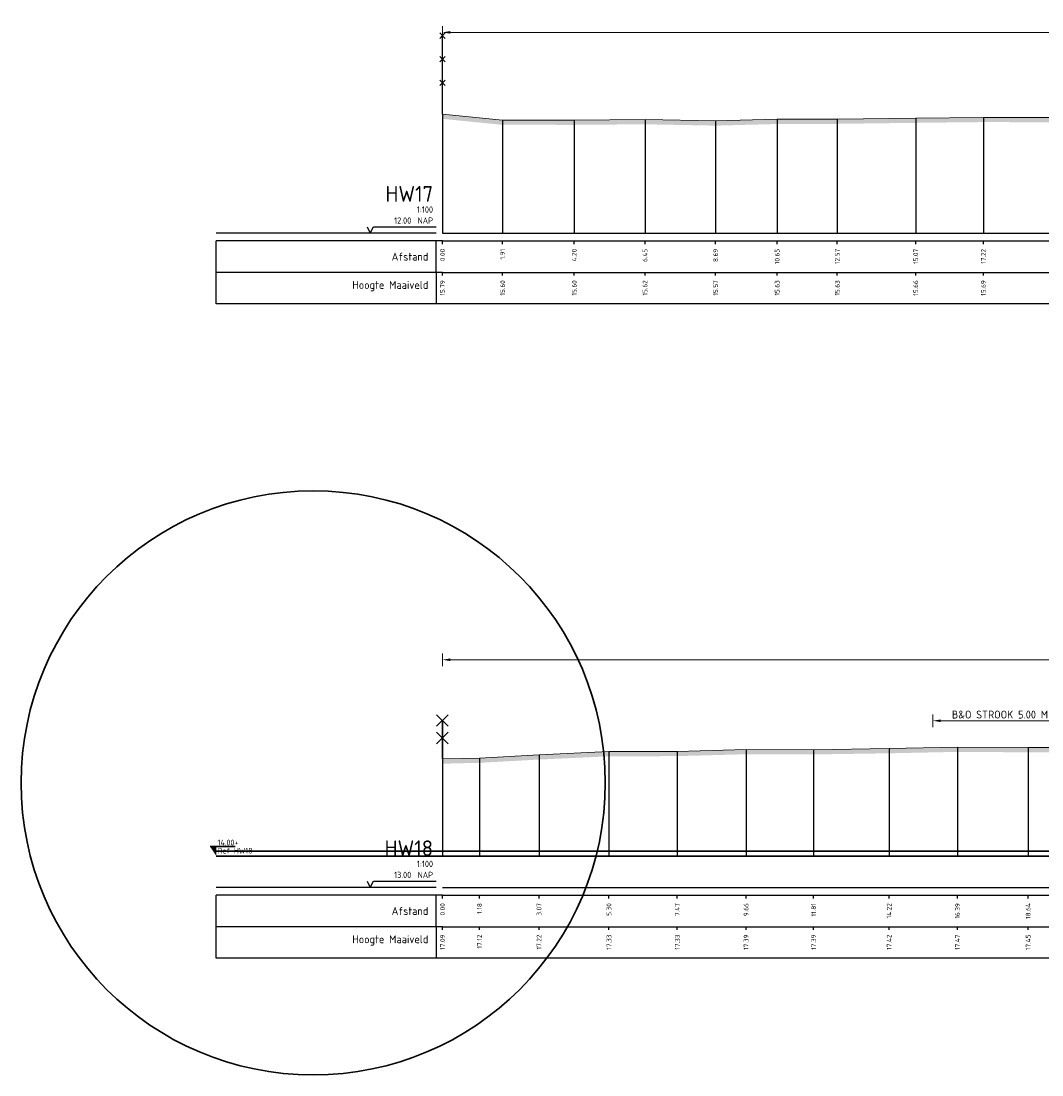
# Model space of a CAD drawing. Header units: metres. Extents: x 197883 to 206898, y 361907 to 364395.
# Tile 147 of 256: x 205770 to 205803, y 363891 to 363924. Entities that reach past the tile are written whole.
import ezdxf
from ezdxf.enums import TextEntityAlignment as Align

# ---------------------------------------------------------------- set-up
doc = ezdxf.new("R2010")
doc.units = ezdxf.units.M
doc.header["$PDMODE"] = 35
doc.header["$PDSIZE"] = 0.075
for name, color, linetype, lineweight in [('B-ME-IE-TERREINAFSCHEIDING_KUNSTMATIG_RASTERHEKWERK-SD', 20, 'Continuous', 25), ('B-XX-IE-TERREINAFSCHEIDING_KUNSTMATIG_RASTERHEKWERK-BESTAAND-AD', 252, 'Continuous', 35), ('X-ME-AL-PROFIEL_HUIDIG MAAIVELD-GD', 252, 'Continuous', 0), ('X-XX-AL-DETAIL1-M', 7, 'Continuous', 18), ('X-XX-AL-DETAIL2-M', 11, 'Continuous', 18)]:
    doc.layers.add(name, color=color, linetype=linetype, lineweight=lineweight)
doc.layers.add('N-WE-OG-HULPLIJN-G', color=50, linetype='Continuous', lineweight=35, plot=False)
doc.layers.add('X-ME-AL-PROFIELRASTER-S', color=7, linetype='Continuous')
doc.styles.add('NLCS-ISO', font='NLCS-ISO.ttf', dxfattribs={"height": 1.8})
doc.styles.add('NLCS-ISO-ANNOTATIVE-T18', font='NLCS-ISO.ttf', dxfattribs={"height": 1.8})
doc.styles.add('NLCS-ISO-M100-T25', font='NLCS-ISO.ttf', dxfattribs={"height": 0.25})
doc.dimstyles.new('NLCS-M100-T25-PIJL_L2_H1', dxfattribs={"dimscale": 0.1, "dimtxt": 2.5, "dimasz": 2.5, "dimexe": 2, "dimexo": 2, "dimgap": 0.7, "dimtad": 1, "dimzin": 0, "dimdsep": 46, "dimtxsty": 'NLCS-ISO-M100-T25', "dimcen": 0, "dimdle": 2, "dimclrd": 256, "dimclre": 256, "dimclrt": 256, "dimadec": 1, "dimazin": 0, "dimtfac": 1, "dimtdec": 3, "dimtofl": 0, "dimtmove": 0, "dimatfit": 3, "dimfxl": 2, "dimfxlon": 1, "dimtfillclr": 256, "dimtolj": 1, "dimtzin": 0, "dimlwd": -1, "dimlwe": -1, "dimarcsym": 0})

# ---------------------------------------------------------------- blocks, each defined once
blk = doc.blocks.new('SAL-PROFIELRASTER-D')
at = {"color": 0, "linetype": 'ByBlock', "lineweight": -2, "flags": 128}
for points in [[(-2, 0), (-72, 0)], [(-24, 2), (-23, 0), (-22, 2), (-2, 2)], [(-72, -12.5), (-72, -2.5)], [(0, -2.5), (-72, -2.5)], [(-2, -12.5), (-2, -2.5)], [(0, -12.5), (-72, -12.5)]]:
    blk.add_lwpolyline(points, dxfattribs=at)
at = {"color": 0, "linetype": 'ByBlock', "lineweight": -2, "style": 'NLCS-ISO-ANNOTATIVE-T18'}
blk.add_text('NAP', height=2, dxfattribs=at).set_placement((-3, 3), align=Align.RIGHT)
blk.add_text('Afstand', height=2.5, dxfattribs=at).set_placement((-4.5, -7.5), align=Align.MIDDLE_RIGHT)
for tag, height, p in [('PROFIELNR', 5, (-3, 10)), ('SCHAAL', 2, (-3, 6.5)), ('NAP', 2, (-9.94, 3))]:
    blk.add_attdef(tag, text='', height=height, dxfattribs=at).set_placement(p, align=Align.RIGHT)
blk = doc.blocks.new('SAL-PROFIELRASTER_BALK_EIND1-D')
at = {"color": 0, "linetype": 'ByBlock', "lineweight": -2}
blk.add_line((1, -12.5), (1, -2.5), dxfattribs=at)
at = {"color": 0, "linetype": 'ByBlock', "lineweight": -2, "flags": 128}
for points in [[(0, 0), (1, 0)], [(0, -2.5), (1, -2.5)], [(0, -12.5), (1, -12.5)]]:
    blk.add_lwpolyline(points, dxfattribs=at)
blk = doc.blocks.new('SAL-PROFIELRASTER_BALK-D')
at = {"color": 0, "linetype": 'ByBlock', "lineweight": -2}
for p, q in [((-72, -12.5), (-72, -2.5)), ((-2, -2.5), (-2, -12.5)), ((0, -12.5), (-72, -12.5))]:
    blk.add_line(p, q, dxfattribs=at)
at = {"color": 0, "linetype": 'ByBlock', "lineweight": -2, "style": 'NLCS-ISO-ANNOTATIVE-T18'}
for tag, height, p in [('TITEL1', 2.5, (-4.5, -6.5)), ('TITEL2', 1.5, (-4.5, -9.5))]:
    blk.add_attdef(tag, text='', height=height, dxfattribs=at).set_placement(p, align=Align.MIDDLE_RIGHT)
blk = doc.blocks.new('SAL-PROFIELRASTER_BALK_EIND2-D')
at = {"color": 0, "linetype": 'ByBlock', "lineweight": -2}
for p, q in [((1, -2.5), (1, -12.5)), ((1, -12.5), (0, -12.5))]:
    blk.add_line(p, q, dxfattribs=at)
blk = doc.blocks.new('SAL-PROFIELRASTER_BALK_DATA-D')
at = {"color": 0, "linetype": 'ByBlock', "lineweight": -2}
blk.add_lwpolyline([(0, -3.5), (0, -2.5)], dxfattribs=at)
at = {"color": 0, "linetype": 'ByBlock', "lineweight": -2, "style": 'NLCS-ISO-ANNOTATIVE-T18'}
blk.add_attdef('GETAL', text='', height=1.5, rotation=90, dxfattribs=at).set_placement((0.75, -5), align=Align.RIGHT)
blk = doc.blocks.new('SAL-PROFIELRASTER_AANHAAL-D')
at = {"color": 9, "linetype": 'ByBlock', "lineweight": -2, "flags": 128}
blk.add_lwpolyline([(0, 1), (0, 0)], dxfattribs=at)
blk = doc.blocks.new('SIE-RASTERHEKWERK-SOD')
at = {"flags": 128}
for points in [[(-0.035, 1.035), (0.035, 0.965)], [(-0.035, 0.965), (0, 1), (0.035, 1.035)], [(0, 0), (0, 1)], [(-0.035, 0.735), (0.035, 0.665)], [(-0.035, 0.665), (0, 0.7), (0.035, 0.735)], [(-0.035, 0.435), (0.035, 0.365)], [(-0.035, 0.365), (0, 0.4), (0.035, 0.435)]]:
    blk.add_lwpolyline(points, dxfattribs=at)
blk = doc.blocks.new('*D193')
at = {"layer": 'Defpoints', "color": 0, "transparency": 16777216}
for p in [(205783.859, 363924.076), (205783.859, 363917.683), (205919.086, 363917.683)]:
    blk.add_point(p, dxfattribs=at)
at = {"layer": 'X-XX-AL-DETAIL1-M', "color": 253, "transparency": 16777216}
for p, q in [((205783.859, 363923.876), (205783.859, 363924.276)), ((205919.086, 363923.876), (205919.086, 363924.276)), ((205918.836, 363924.076), (205784.109, 363924.076))]:
    blk.add_line(p, q, dxfattribs=at)
for points in [[(205784.109, 363924.117), (205784.109, 363924.034), (205783.859, 363924.076)], [(205918.836, 363924.117), (205918.836, 363924.034), (205919.086, 363924.076)]]:
    blk.add_solid(points, dxfattribs=at)
at = {"layer": 'X-XX-AL-DETAIL1-M', "color": 253, "transparency": 16777216, "insert": (205853.513, 363924.271), "char_height": 0.25, "attachment_point": 5, "style": 'NLCS-ISO-M100-T25'}
blk.add_mtext('\\A1;Gras', dxfattribs=at)
blk = doc.blocks.new('*D196')
at = {"layer": 'Defpoints', "color": 0, "transparency": 16777216}
for p in [(205783.859, 363904.1), (205783.859, 363897.849), (205857.805, 363897.849)]:
    blk.add_point(p, dxfattribs=at)
at = {"layer": 'X-XX-AL-DETAIL1-M', "color": 253, "transparency": 16777216}
for p, q in [((205783.859, 363903.9), (205783.859, 363904.3)), ((205857.805, 363903.9), (205857.805, 363904.3)), ((205857.555, 363904.1), (205784.109, 363904.1))]:
    blk.add_line(p, q, dxfattribs=at)
for points in [[(205784.109, 363904.142), (205784.109, 363904.058), (205783.859, 363904.1)], [(205857.555, 363904.142), (205857.555, 363904.058), (205857.805, 363904.1)]]:
    blk.add_solid(points, dxfattribs=at)
at = {"layer": 'X-XX-AL-DETAIL1-M', "color": 253, "transparency": 16777216, "insert": (205820.832, 363904.295), "char_height": 0.25, "attachment_point": 5, "style": 'NLCS-ISO-M100-T25'}
blk.add_mtext('\\A1;Gras', dxfattribs=at)
blk = doc.blocks.new('SAL-PEILMAAT_INFRACAD_R01-SOD')
blk.add_line((-2, 3), (6, 3))
blk.add_solid([(-2, 3), (0, 3), (0, 0)])
at = {"style": 'NLCS-ISO'}
for tag, p in [('...', (0.4, 3.4)), ('REF', (0.4, 0.8))]:
    blk.add_attdef(tag, p, '', height=1.8, dxfattribs=at)
blk = doc.blocks.new('raster-t')
at = {"color": 0, "lineweight": -2}
for points in [[(0.53, 2.97), (-0.53, 4.03)], [(0.53, 4.03), (-0.53, 2.97)], [(0, 0), (0, 3.5)], [(0.53, 1.378), (-0.53, 2.439)], [(0.53, 2.439), (-0.53, 1.378)]]:
    blk.add_lwpolyline(points, dxfattribs=at)
blk = doc.blocks.new('*D364')
at = {"layer": 'Defpoints', "color": 0, "transparency": 16777216}
for p in [(205799.469, 363902.158), (205799.469, 363901.302, 0.041), (205804.469, 363901.307, 0.041)]:
    blk.add_point(p, dxfattribs=at)
at = {"layer": 'X-XX-AL-DETAIL2-M', "transparency": 16777216}
for p, q in [((205799.469, 363901.958), (205799.469, 363902.358)), ((205804.219, 363902.158), (205799.719, 363902.158)), ((205804.469, 363901.958), (205804.469, 363902.358))]:
    blk.add_line(p, q, dxfattribs=at)
for points in [[(205799.719, 363902.199), (205799.719, 363902.116), (205799.469, 363902.158)], [(205804.219, 363902.199), (205804.219, 363902.116), (205804.469, 363902.158)]]:
    blk.add_solid(points, dxfattribs=at)
at = {"layer": 'X-XX-AL-DETAIL2-M', "transparency": 16777216, "insert": (205801.969, 363902.353), "char_height": 0.25, "attachment_point": 5, "style": 'NLCS-ISO-M100-T25', "bg_fill": 3, "box_fill_scale": 1.1, "bg_fill_color": 256, "bg_fill_true_color": 13158600, "bg_fill_transparency": 0}
blk.add_mtext('\\A1;B&O STROOK 5.00 METER', dxfattribs=at)

msp = doc.modelspace()

# ---------------------------------------------------------------- hatches: boundary and pattern name
at = {"layer": 'X-ME-AL-PROFIEL_HUIDIG MAAIVELD-GD'}
h = msp.add_hatch(dxfattribs=at)
h.set_pattern_fill('AGR-MAAIVELD', color=256, scale=0.05, pattern_type=2)
h.set_pattern_definition([(45, (-22.73893, 234.15822), (-0.25000007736, 0.25000007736), []), (45, (-22.77464, 234.19393), (0, 0.50000015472), [0.3535535, -0.3535535]), (45, (-22.81035, 234.22965), (0, 0.50000015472), [0.3535535, -0.3535535]), (45, (-22.84657, 234.26586), (0, 0.50000015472), [0.3535535, -0.3535535]), (45, (-22.8818, 234.30108), (0, 0.50000015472), [0.3535535, -0.3535535]), (45, (-22.9175, 234.3368), (0, 0.50000015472), [0.3535535, -0.3535535]), (45, (-22.9532, 234.3725), (0, 0.50000015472), [0.3535535, -0.3535535]), (315, (-22.73893, 234.15822), (0.25000007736, 0.25000007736), []), (315, (-22.7032, 234.19393), (0.50000015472, -1e-16), [0.3535535, -0.3535535]), (315, (-22.6675, 234.22965), (0.50000015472, -1e-16), [0.3535535, -0.3535535]), (315, (-22.6313, 234.26586), (0.50000015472, -1e-16), [0.3535535, -0.3535535]), (315, (-22.59607, 234.30108), (0.50000015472, -1e-16), [0.3535535, -0.3535535]), (315, (-22.56035, 234.3368), (0.50000015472, -1e-16), [0.3535535, -0.3535535]), (315, (-22.52464, 234.3725), (0.50000015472, -1e-16), [0.3535535, -0.3535535])])
h.paths.add_polyline_path([(205925.067, 363919.183), (205924.067, 363919.823), (205923.167, 363920.42), (205922.166, 363920.62), (205921.457, 363920.941), (205920.48, 363921.51), (205919.086, 363921.614), (205917.632, 363921.557), (205915.939, 363921.512), (205914.101, 363921.516), (205912.288, 363921.474), (205910.175, 363921.455), (205908.371, 363921.379), (205906.248, 363921.397), (205904.337, 363921.391), (205902.347, 363921.376), (205900.229, 363921.368), (205898.284, 363921.37), (205896.219, 363921.365), (205894.388, 363921.397), (205892.636, 363921.378), (205890.798, 363921.394), (205888.896, 363921.418), (205886.852, 363921.421), (205884.647, 363921.434), (205882.669, 363921.431), (205880.938, 363921.443), (205878.519, 363921.51), (205876.587, 363921.449), (205874.354, 363921.458), (205872.287, 363921.427), (205870.227, 363921.445), (205868.178, 363921.443), (205865.901, 363921.424), (205864.018, 363921.409), (205861.707, 363921.393), (205859.442, 363921.394), (205857.353, 363921.371), (205855.348, 363921.372), (205852.98, 363921.347), (205850.912, 363921.336), (205848.891, 363921.345), (205846.744, 363921.345), (205844.769, 363921.316), (205842.638, 363921.313), (205840.233, 363921.334), (205838.265, 363921.372), (205836.086, 363921.364), (205834.064, 363921.377), (205832.199, 363921.373), (205830.012, 363921.367), (205827.783, 363921.358), (205825.748, 363921.33), (205823.943, 363921.302), (205821.801, 363921.331), (205819.389, 363921.337), (205816.676, 363921.341), (205814.553, 363921.328), (205812.192, 363921.342), (205810.32, 363921.334), (205807.991, 363921.347), (205805.958, 363921.351), (205803.379, 363921.363), (205801.079, 363921.368), (205798.925, 363921.345), (205796.426, 363921.313), (205794.513, 363921.308), (205792.551, 363921.256), (205790.306, 363921.299), (205788.054, 363921.281), (205785.771, 363921.282), (205783.859, 363921.471), (205783.859, 363921.321), (205785.771, 363921.132), (205788.054, 363921.131), (205790.306, 363921.149), (205792.551, 363921.106), (205794.513, 363921.158), (205796.426, 363921.163), (205798.925, 363921.195), (205801.079, 363921.218), (205803.379, 363921.213), (205805.958, 363921.201), (205807.991, 363921.197), (205810.32, 363921.184), (205812.192, 363921.192), (205814.553, 363921.178), (205816.676, 363921.191), (205819.389, 363921.187), (205821.801, 363921.181), (205823.943, 363921.152), (205825.748, 363921.18), (205827.783, 363921.208), (205830.012, 363921.217), (205832.199, 363921.223), (205834.064, 363921.227), (205836.086, 363921.214), (205838.265, 363921.222), (205840.233, 363921.184), (205842.638, 363921.163), (205844.769, 363921.166), (205846.744, 363921.195), (205848.891, 363921.195), (205850.912, 363921.186), (205852.98, 363921.197), (205855.348, 363921.222), (205857.353, 363921.221), (205859.442, 363921.244), (205861.707, 363921.243), (205864.018, 363921.259), (205865.901, 363921.274), (205868.178, 363921.293), (205870.227, 363921.295), (205872.287, 363921.277), (205874.354, 363921.308), (205876.587, 363921.299), (205878.519, 363921.36), (205880.938, 363921.293), (205882.669, 363921.281), (205884.647, 363921.284), (205886.852, 363921.271), (205888.896, 363921.268), (205890.798, 363921.244), (205892.636, 363921.228), (205894.388, 363921.247), (205896.219, 363921.215), (205898.284, 363921.22), (205900.229, 363921.218), (205902.347, 363921.226), (205904.337, 363921.241), (205906.248, 363921.247), (205908.371, 363921.229), (205910.175, 363921.305), (205912.288, 363921.324), (205914.101, 363921.366), (205915.939, 363921.362), (205917.632, 363921.407), (205919.086, 363921.464), (205920.48, 363921.36), (205921.457, 363920.791), (205922.166, 363920.47), (205923.167, 363920.27), (205924.067, 363919.673), (205925.067, 363919.033)])
h = msp.add_hatch(dxfattribs=at)
h.set_pattern_fill('AGR-MAAIVELD', color=256, scale=0.05, pattern_type=2)
h.set_pattern_definition([(45, (-22.73893, 251.82395), (-0.25000007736, 0.25000007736), []), (45, (-22.77464, 251.85966), (0, 0.50000015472), [0.3535535, -0.3535535]), (45, (-22.81035, 251.89537), (0, 0.50000015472), [0.3535535, -0.3535535]), (45, (-22.84657, 251.9316), (0, 0.50000015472), [0.3535535, -0.3535535]), (45, (-22.8818, 251.9668), (0, 0.50000015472), [0.3535535, -0.3535535]), (45, (-22.9175, 252.00252), (0, 0.50000015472), [0.3535535, -0.3535535]), (45, (-22.9532, 252.03823), (0, 0.50000015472), [0.3535535, -0.3535535]), (315, (-22.73893, 251.82395), (0.25000007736, 0.25000007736), []), (315, (-22.7032, 251.85966), (0.50000015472, -1e-16), [0.3535535, -0.3535535]), (315, (-22.6675, 251.89537), (0.50000015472, -1e-16), [0.3535535, -0.3535535]), (315, (-22.6313, 251.9316), (0.50000015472, -1e-16), [0.3535535, -0.3535535]), (315, (-22.59607, 251.9668), (0.50000015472, -1e-16), [0.3535535, -0.3535535]), (315, (-22.56035, 252.00252), (0.50000015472, -1e-16), [0.3535535, -0.3535535]), (315, (-22.52464, 252.03823), (0.50000015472, -1e-16), [0.3535535, -0.3535535])])
h.paths.add_polyline_path([(205857.805, 363900.972), (205857.805, 363900.822), (205854.991, 363900.918), (205852.842, 363900.932), (205849.993, 363900.878), (205847.436, 363900.722), (205844.714, 363900.586), (205842.217, 363900.637), (205839.747, 363900.706), (205837.805, 363900.717), (205835.492, 363900.756), (205833.356, 363900.865), (205831.204, 363900.958), (205828.538, 363900.997), (205826.629, 363900.992), (205824.435, 363901.036), (205822.426, 363901.061), (205819.734, 363901.083), (205817.95, 363901.151), (205815.623, 363901.093), (205813.308, 363901.214), (205810.995, 363901.098), (205808.863, 363901.174), (205806.536, 363901.146), (205804.499, 363901.157), (205802.503, 363901.152), (205800.253, 363901.166), (205798.078, 363901.121), (205795.674, 363901.084), (205793.523, 363901.09), (205791.334, 363901.031), (205789.158, 363901.025), (205786.932, 363900.922), (205785.037, 363900.818), (205783.859, 363900.79), (205783.859, 363900.94), (205785.037, 363900.968), (205786.932, 363901.072), (205789.158, 363901.175), (205791.334, 363901.181), (205793.523, 363901.24), (205795.674, 363901.234), (205798.078, 363901.271), (205800.253, 363901.316), (205802.503, 363901.302), (205804.499, 363901.307), (205806.536, 363901.296), (205808.863, 363901.324), (205810.995, 363901.248), (205813.308, 363901.364), (205815.623, 363901.243), (205817.95, 363901.301), (205819.734, 363901.233), (205822.426, 363901.211), (205824.435, 363901.186), (205826.629, 363901.142), (205828.538, 363901.147), (205831.204, 363901.108), (205833.356, 363901.015), (205835.492, 363900.906), (205837.805, 363900.867), (205839.747, 363900.856), (205842.217, 363900.787), (205844.714, 363900.736), (205847.436, 363900.872), (205849.993, 363901.028), (205852.842, 363901.082), (205854.991, 363901.068)])

# ---------------------------------------------------------------- linework, layer by layer
at = {"layer": 'N-WE-OG-HULPLIJN-G'}
for points in [[(205776.659, 363898.009), (205886.794, 363898.009)], [(205776.659, 363897.849), (205886.794, 363897.849)]]:
    msp.add_lwpolyline(points, dxfattribs=at)
msp.add_circle((205779.743, 363900.179), 9.299, dxfattribs=at)
at = {"layer": 'X-ME-AL-PROFIEL_HUIDIG MAAIVELD-GD'}
for points in [[(205783.859, 363921.471), (205785.771, 363921.282), (205788.054, 363921.281), (205790.306, 363921.299), (205792.551, 363921.256), (205794.513, 363921.308), (205796.426, 363921.313), (205798.925, 363921.345), (205801.079, 363921.368), (205803.379, 363921.363)], [(205783.859, 363900.94), (205785.037, 363900.968), (205786.932, 363901.072), (205789.158, 363901.175), (205791.334, 363901.181), (205793.523, 363901.24), (205795.674, 363901.234), (205798.078, 363901.271), (205800.253, 363901.316), (205802.503, 363901.302), (205804.499, 363901.307)]]:
    msp.add_lwpolyline(points, dxfattribs=at)

# ---------------------------------------------------------------- block references
at = {"layer": 'B-ME-IE-TERREINAFSCHEIDING_KUNSTMATIG_RASTERHEKWERK-SD', "xscale": 2.5, "yscale": 2.5, "zscale": 2.5}
msp.add_blockref('SIE-RASTERHEKWERK-SOD', (205783.859, 363921.471), dxfattribs=at)
at = {"layer": 'B-XX-IE-TERREINAFSCHEIDING_KUNSTMATIG_RASTERHEKWERK-BESTAAND-AD', "xscale": 0.35, "yscale": 0.35, "zscale": 0.35}
msp.add_blockref('raster-t', (205783.859, 363900.94), dxfattribs=at)
at = {"layer": 'N-WE-OG-HULPLIJN-G', "xscale": 0.1, "yscale": 0.1, "zscale": 0.1}
msp.add_blockref('SAL-PEILMAAT_INFRACAD_R01-SOD', (205776.659, 363897.849), dxfattribs=at).add_auto_attribs({'...': '14.00+', 'REF': 'Ref HW18'})
at = {"layer": 'X-ME-AL-PROFIELRASTER-S'}
for name, p, xscale, yscale, zscale in [('SAL-PROFIELRASTER_AANHAAL-D', (205783.859, 363917.683), 0.2256373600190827, 3.788000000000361, 0.2256373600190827), ('SAL-PROFIELRASTER_AANHAAL-D', (205785.771, 363917.683), 0.2168202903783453, 3.598999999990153, 0.2168202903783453), ('SAL-PROFIELRASTER_AANHAAL-D', (205788.054, 363917.683), 0.2167731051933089, 3.597999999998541, 0.2167731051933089), ('SAL-PROFIELRASTER_AANHAAL-D', (205790.306, 363917.683), 0.2176215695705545, 3.615999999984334, 0.2176215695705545), ('SAL-PROFIELRASTER_AANHAAL-D', (205792.551, 363917.683), 0.2155916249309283, 3.572999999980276, 0.2155916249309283), ('SAL-PROFIELRASTER_AANHAAL-D', (205794.513, 363917.683), 0.2180451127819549, 3.625, 0.2180451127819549), ('SAL-PROFIELRASTER_AANHAAL-D', (205796.426, 363917.683), 0.2182802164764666, 3.630000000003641, 0.2182802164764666), ('SAL-PROFIELRASTER_AANHAAL-D', (205798.925, 363917.683), 0.2197815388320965, 3.662000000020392, 0.2197815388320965), ('SAL-PROFIELRASTER_AANHAAL-D', (205801.079, 363917.683), 0.2208570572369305, 3.684999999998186, 0.2208570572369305), ('SAL-PROFIELRASTER_BALK_EIND1-D', (205783.859, 363917.683), 142.6320298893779, 0.1, 142.6320298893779), ('SAL-PROFIELRASTER_BALK_EIND2-D', (205783.859, 363916.683), 142.6320298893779, 0.1, 142.6320298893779), ('SAL-PROFIELRASTER_BALK_EIND1-D', (205783.859, 363896.849), 74.57082634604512, 0.1, 74.57082634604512), ('SAL-PROFIELRASTER_BALK_EIND2-D', (205783.859, 363895.849), 74.57082634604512, 0.1, 74.57082634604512)]:
    msp.add_blockref(name, p, dxfattribs=dict(at, xscale=xscale, yscale=yscale, zscale=zscale))
at = {"layer": 'X-ME-AL-PROFIELRASTER-S', "xscale": 0.1, "yscale": 0.1, "zscale": 0.1}
for name, p, values in [('SAL-PROFIELRASTER-D', (205783.859, 363917.683), {'PROFIELNR': 'HW17', 'SCHAAL': '1:100', 'NAP': '12.00'}), ('SAL-PROFIELRASTER_BALK_DATA-D', (205783.859, 363917.683), {'GETAL': '0.00'}), ('SAL-PROFIELRASTER_BALK_DATA-D', (205785.771, 363917.683), {'GETAL': '1.91'}), ('SAL-PROFIELRASTER_BALK_DATA-D', (205788.054, 363917.683), {'GETAL': '4.20'}), ('SAL-PROFIELRASTER_BALK_DATA-D', (205790.306, 363917.683), {'GETAL': '6.45'}), ('SAL-PROFIELRASTER_BALK_DATA-D', (205792.551, 363917.683), {'GETAL': '8.69'}), ('SAL-PROFIELRASTER_BALK_DATA-D', (205794.513, 363917.683), {'GETAL': '10.65'}), ('SAL-PROFIELRASTER_BALK_DATA-D', (205796.426, 363917.683), {'GETAL': '12.57'}), ('SAL-PROFIELRASTER_BALK_DATA-D', (205798.925, 363917.683), {'GETAL': '15.07'}), ('SAL-PROFIELRASTER_BALK_DATA-D', (205801.079, 363917.683), {'GETAL': '17.22'}), ('SAL-PROFIELRASTER_BALK-D', (205783.859, 363916.683), {'TITEL1': 'Hoogte Maaiveld'}), ('SAL-PROFIELRASTER_BALK_DATA-D', (205783.859, 363916.683), {'GETAL': '15.79'}), ('SAL-PROFIELRASTER_BALK_DATA-D', (205785.771, 363916.683), {'GETAL': '15.60'}), ('SAL-PROFIELRASTER_BALK_DATA-D', (205788.054, 363916.683), {'GETAL': '15.60'}), ('SAL-PROFIELRASTER_BALK_DATA-D', (205790.306, 363916.683), {'GETAL': '15.62'}), ('SAL-PROFIELRASTER_BALK_DATA-D', (205792.551, 363916.683), {'GETAL': '15.57'}), ('SAL-PROFIELRASTER_BALK_DATA-D', (205794.513, 363916.683), {'GETAL': '15.63'}), ('SAL-PROFIELRASTER_BALK_DATA-D', (205796.426, 363916.683), {'GETAL': '15.63'}), ('SAL-PROFIELRASTER_BALK_DATA-D', (205798.925, 363916.683), {'GETAL': '15.66'}), ('SAL-PROFIELRASTER_BALK_DATA-D', (205801.079, 363916.683), {'GETAL': '15.69'}), ('SAL-PROFIELRASTER-D', (205783.859, 363896.849), {'PROFIELNR': 'HW18', 'SCHAAL': '1:100', 'NAP': '13.00'}), ('SAL-PROFIELRASTER_BALK_DATA-D', (205783.859, 363896.849), {'GETAL': '0.00'}), ('SAL-PROFIELRASTER_BALK_DATA-D', (205785.037, 363896.849), {'GETAL': '1.18'}), ('SAL-PROFIELRASTER_BALK_DATA-D', (205786.932, 363896.849), {'GETAL': '3.07'}), ('SAL-PROFIELRASTER_BALK_DATA-D', (205789.158, 363896.849), {'GETAL': '5.30'}), ('SAL-PROFIELRASTER_BALK_DATA-D', (205791.334, 363896.849), {'GETAL': '7.47'}), ('SAL-PROFIELRASTER_BALK_DATA-D', (205793.523, 363896.849), {'GETAL': '9.66'}), ('SAL-PROFIELRASTER_BALK_DATA-D', (205795.674, 363896.849), {'GETAL': '11.81'}), ('SAL-PROFIELRASTER_BALK_DATA-D', (205798.078, 363896.849), {'GETAL': '14.22'}), ('SAL-PROFIELRASTER_BALK_DATA-D', (205800.253, 363896.849), {'GETAL': '16.39'}), ('SAL-PROFIELRASTER_BALK_DATA-D', (205802.503, 363896.849), {'GETAL': '18.64'}), ('SAL-PROFIELRASTER_BALK-D', (205783.859, 363895.849), {'TITEL1': 'Hoogte Maaiveld'}), ('SAL-PROFIELRASTER_BALK_DATA-D', (205783.859, 363895.849), {'GETAL': '17.09'}), ('SAL-PROFIELRASTER_BALK_DATA-D', (205785.037, 363895.849), {'GETAL': '17.12'}), ('SAL-PROFIELRASTER_BALK_DATA-D', (205786.932, 363895.849), {'GETAL': '17.22'}), ('SAL-PROFIELRASTER_BALK_DATA-D', (205789.158, 363895.849), {'GETAL': '17.33'}), ('SAL-PROFIELRASTER_BALK_DATA-D', (205791.334, 363895.849), {'GETAL': '17.33'}), ('SAL-PROFIELRASTER_BALK_DATA-D', (205793.523, 363895.849), {'GETAL': '17.39'}), ('SAL-PROFIELRASTER_BALK_DATA-D', (205795.674, 363895.849), {'GETAL': '17.39'}), ('SAL-PROFIELRASTER_BALK_DATA-D', (205798.078, 363895.849), {'GETAL': '17.42'}), ('SAL-PROFIELRASTER_BALK_DATA-D', (205800.253, 363895.849), {'GETAL': '17.47'}), ('SAL-PROFIELRASTER_BALK_DATA-D', (205802.503, 363895.849), {'GETAL': '17.45'})]:
    msp.add_blockref(name, p, dxfattribs=at).add_auto_attribs(values)
at = {"layer": 'X-ME-AL-PROFIELRASTER-S'}
for p, yscale in [((205789.158, 363897.849), 3.326000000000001), ((205791.334, 363897.849), 3.332000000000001), ((205793.523, 363897.849), 3.390999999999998), ((205795.674, 363897.849), 3.385000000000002), ((205798.078, 363897.849), 3.422000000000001), ((205800.253, 363897.849), 3.466999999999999), ((205802.503, 363897.849), 3.452999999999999), ((205783.859, 363897.849), 3.091000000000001), ((205785.037, 363897.849), 3.119), ((205786.932, 363897.849), 3.222999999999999)]:
    msp.add_blockref('SAL-PROFIELRASTER_AANHAAL-D', p, dxfattribs=dict(at, yscale=yscale))

# ---------------------------------------------------------------- dimensions: what is measured, and where the dimension line sits
at = {"layer": 'X-XX-AL-DETAIL1-M', "color": 253}
for base, p1, p2, picture, middle in [((205783.859, 363924.076), (205919.086, 363917.683), (205783.859, 363917.683), '*D193', (205853.513, 363924.076)), ((205783.859, 363904.1), (205857.805, 363897.849), (205783.859, 363897.849), '*D196', (205820.832, 363904.1))]:
    dim = msp.add_linear_dim(base=base, p1=p1, p2=p2, text='Gras', dimstyle='NLCS-M100-T25-PIJL_L2_H1', override={"dimclrd": 253, "dimclre": 253, "dimclrt": 253}, dxfattribs=at)
    dim.commit()
    dim.dimension.update_dxf_attribs({"geometry": picture, "text_midpoint": middle, "dimtype": 160})

# ---------------------------------------------------------------- next in the draw order: dimensions: what is measured, and where the dimension line sits
at = {"layer": 'X-XX-AL-DETAIL2-M'}
dim = msp.add_linear_dim(base=(205799.469, 363902.158, -0.041), p1=(205804.469, 363901.307), p2=(205799.469, 363901.302), text='B&O STROOK <> METER', dimstyle='NLCS-M100-T25-PIJL_L2_H1', override={"dimtfill": 1}, dxfattribs=at)
dim.commit()
dim.dimension.update_dxf_attribs({"geometry": '*D364', "text_midpoint": (205801.969, 363902.353, -0.041)})

doc.saveas('drawing.dxf')
